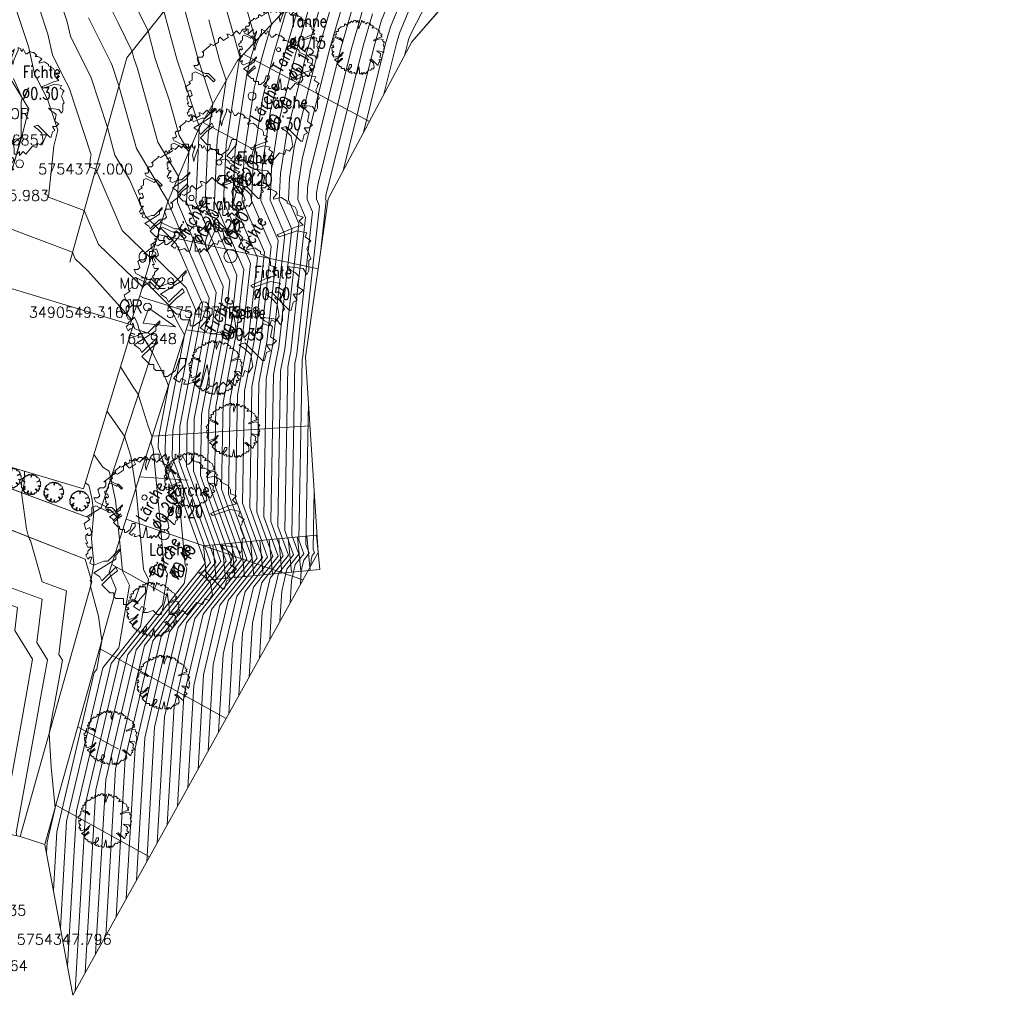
# Model space of a CAD drawing. Header units: metres. Extents: x 3490449 to 3490968, y 5754217 to 5754743.
# Tile 17 of 212: x 3490544 to 3490582, y 5754345 to 5754382. Entities that reach past the tile are written whole.
import ezdxf
from ezdxf.enums import TextEntityAlignment as Align

# ---------------------------------------------------------------- set-up
doc = ezdxf.new("R2010")
doc.units = ezdxf.units.M
doc.header["$LTSCALE"] = 0.25
doc.linetypes.add('Kartierung-07$0$AUSGEZOGEN', pattern=[0])
for name, color, linetype, lineweight, true_color in [('Kartierung-07$0$$BOESCHUNG', 7, 'Continuous', 18, 0x82563a), ('Kartierung-07$0$$BRUCH', 7, 'Continuous', 18, 0x82563a), ('Kartierung-07$0$$HOEHEN_Haupt', 7, 'Continuous', 18, 0x82563a), ('Kartierung-07$0$$HOEHEN_Mittel', 7, 'Continuous', 18, 0x82563a), ('Kartierung-07$0$$P_INF_FL', 7, 'Kartierung-07$0$AUSGEZOGEN', 18, 0x82563a), ('Kartierung-07$0$$P_INF_H', 7, 'Kartierung-07$0$AUSGEZOGEN', 18, 0x82563a), ('Kartierung-07$0$$P_INF_NR', 7, 'Kartierung-07$0$AUSGEZOGEN', 18, 0x82563a), ('Kartierung-07$0$$P_INF_X', 7, 'Kartierung-07$0$AUSGEZOGEN', 18, 0x82563a), ('Kartierung-07$0$$PKT_OR', 7, 'Continuous', 18, 0x82563a), ('Kartierung-07$0$B_Bau', 7, 'Continuous', 18, 0x82563a), ('Kartierung-07$0$B_Baum', 7, 'Continuous', 18, 0x82563a), ('Kartierung-07$0$B_Befestigt', 7, 'Continuous', 18, 0x82563a), ('Kartierung-07$0$B_Boeschung_UK', 7, 'Continuous', 18, 0x82563a), ('Kartierung-07$0$B_Gelaendeknick', 7, 'Continuous', 18, 0x82563a), ('Kartierung-07$0$B_Hecke', 7, 'Continuous', 18, 0x82563a), ('Kartierung-07$0$B_Schrift_Baum', 7, 'Continuous', 18, 0x82563a), ('Kartierung-07$0$B_Schrift_Baum_60Grad', 7, 'Continuous', 18, 0x82563a), ('Kartierung-07$0$B_Zufahrt_Zugang', 7, 'Continuous', 18, 0x82563a), ('Kartierung-07$0$Hilfe_DGM', 7, 'Continuous', 18, 0x82563a), ('Kartierung-07$0$SYM_OR', 7, 'Kartierung-07$0$AUSGEZOGEN', 18, 0x82563a)]:
    doc.layers.add(name, color=color, linetype=linetype, lineweight=lineweight, true_color=true_color)
doc.styles.add('Kartierung-07$0$STANDARD', font='romans.shx', dxfattribs={"width": 0.8})

# ---------------------------------------------------------------- blocks, each defined once
blk = doc.blocks.new('Kartierung-07$0$PKT_OR')
at = {"layer": 'Kartierung-07$0$SYM_OR'}
blk.add_circle((0, 0), 0.15, dxfattribs=at)
at = {"layer": 'Kartierung-07$0$$P_INF_FL', "style": 'Kartierung-07$0$STANDARD'}
blk.add_attdef('CODE', text='', height=0.8, dxfattribs=at).set_placement((0, 1.7), align=Align.CENTER)
at = {"layer": 'Kartierung-07$0$$P_INF_H', "style": 'Kartierung-07$0$STANDARD'}
blk.add_attdef('H', text='', height=0.8, dxfattribs=at).set_placement((0, -1.4), align=Align.CENTER)
at = {"layer": 'Kartierung-07$0$$P_INF_NR', "style": 'Kartierung-07$0$STANDARD'}
blk.add_attdef('NR', text='', height=0.8, dxfattribs=at).set_placement((0, 0.7), align=Align.CENTER)
at = {"layer": 'Kartierung-07$0$$P_INF_X', "style": 'Kartierung-07$0$STANDARD'}
blk.add_attdef('X', text='', height=0.8, dxfattribs=at).set_placement((-0.9, -0.4), align=Align.RIGHT)
blk.add_attdef('Y', (0.7, -0.4), '', height=0.8, dxfattribs=at)
at = {"layer": 'Kartierung-07$0$SYM_OR', "style": 'Kartierung-07$0$STANDARD'}
blk.add_text('OR', height=0.5, dxfattribs=at).set_placement((-1.096, -0.233))
blk = doc.blocks.new('Kartierung-07$0$Hecke')
at = {"layer": 'Kartierung-07$0$B_Hecke'}
blk.add_lwpolyline([(-0.447, -0.197), (-0.472, -0.185), (-0.46, -0.147), (-0.472, -0.147), (-0.485, -0.16), (-0.497, -0.135), (-0.485, -0.122), (-0.485, -0.11), (-0.46, -0.085), (-0.485, -0.085), (-0.497, -0.06), (-0.485, -0.06), (-0.497, -0.035), (-0.497, -0.01), (-0.485, 0.003), (-0.485, -0.01), (-0.472, -0.01), (-0.46, 0.003), (-0.472, 0.04), (-0.497, 0.028), (-0.51, 0.065), (-0.472, 0.09), (-0.485, 0.103), (-0.46, 0.115), (-0.46, 0.14), (-0.46, 0.165), (-0.435, 0.178), (-0.36, 0.14), (-0.347, 0.153), (-0.297, 0.103), (-0.285, 0.115), (-0.335, 0.165), (-0.36, 0.165), (-0.435, 0.203), (-0.447, 0.228), (-0.422, 0.228), (-0.41, 0.24), (-0.422, 0.278), (-0.41, 0.29), (-0.385, 0.29), (-0.372, 0.303), (-0.372, 0.328), (-0.385, 0.328), (-0.322, 0.378), (-0.322, 0.39), (-0.297, 0.378), (-0.26, 0.403), (-0.26, 0.428), (-0.247, 0.44), (-0.222, 0.415), (-0.185, 0.44), (-0.197, 0.465), (-0.185, 0.465), (-0.16, 0.453), (-0.135, 0.478), (-0.122, 0.49), (-0.097, 0.465), (-0.085, 0.49), (-0.072, 0.503), (-0.035, 0.503), (-0.035, 0.465), (-0.022, 0.478), (0.003, 0.503), (0.003, 0.478), (0.015, 0.465), (0.028, 0.49), (0.028, 0.478), (0.003, 0.403), (0.015, 0.34), (0.028, 0.39), (0.065, 0.478), (0.065, 0.503), (0.09, 0.49), (0.09, 0.478), (0.103, 0.465), (0.115, 0.49), (0.128, 0.465), (0.14, 0.44), (0.153, 0.44), (0.178, 0.465), (0.203, 0.453), (0.215, 0.453), (0.24, 0.428), (0.228, 0.415), (0.253, 0.415), (0.278, 0.403), (0.29, 0.39), (0.265, 0.365), (0.265, 0.353), (0.315, 0.365), (0.353, 0.34), (0.353, 0.328), (0.403, 0.303), (0.415, 0.278), (0.415, 0.253), (0.453, 0.24), (0.428, 0.215), (0.453, 0.19), (0.403, 0.178), (0.29, 0.128), (0.303, 0.115), (0.415, 0.153), (0.478, 0.14), (0.465, 0.115), (0.503, 0.09), (0.49, 0.078), (0.49, 0.065), (0.478, 0.04), (0.503, -0.022), (0.49, -0.035), (0.49, -0.097), (0.478, -0.122), (0.453, -0.085), (0.353, -0.072), (0.378, -0.097), (0.403, -0.11), (0.428, -0.135), (0.415, -0.197), (0.453, -0.222), (0.428, -0.247), (0.39, -0.247), (0.415, -0.285), (0.39, -0.297), (0.378, -0.347), (0.365, -0.347), (0.253, -0.235), (0.215, -0.247), (0.253, -0.272), (0.29, -0.31), (0.303, -0.385), (0.278, -0.422), (0.253, -0.41), (0.24, -0.447), (0.203, -0.435), (0.14, -0.51), (0.115, -0.485), (0.078, -0.522), (0.078, -0.485), (0.053, -0.51), (0.028, -0.51), (0.028, -0.46), (0.015, -0.372), (-0.022, -0.51), (-0.047, -0.51), (-0.072, -0.485), (-0.11, -0.497), (-0.135, -0.497), (-0.122, -0.472), (-0.147, -0.46), (-0.16, -0.485), (-0.197, -0.46), (-0.122, -0.372), (-0.122, -0.335), (-0.16, -0.335), (-0.185, -0.41), (-0.235, -0.447), (-0.26, -0.447), (-0.26, -0.41), (-0.31, -0.41), (-0.322, -0.397), (-0.322, -0.372), (-0.347, -0.372), (-0.397, -0.322), (-0.347, -0.272), (-0.297, -0.235), (-0.31, -0.21), (-0.397, -0.297), (-0.41, -0.272), (-0.447, -0.247), (-0.31, -0.16), (-0.31, -0.135), (-0.285, -0.11), (-0.285, -0.097), (-0.36, -0.172), (-0.385, -0.172), (-0.447, -0.197)], dxfattribs=at)
blk = doc.blocks.new('Kartierung-07$0$Zugang')
at = {"layer": 'Kartierung-07$0$B_Zufahrt_Zugang'}
for p, q in [((-0.3, -1.2), (0, 0)), ((0, 0), (0.3, -1.2)), ((-0.3, -1.2), (0.3, -1.2))]:
    blk.add_line(p, q, dxfattribs=at)
blk = doc.blocks.new('Kartierung-07$0$B_Baum')
at = {"layer": 'Kartierung-07$0$B_Baum'}
blk.add_lwpolyline([(-0.4417, -0.1918), (-0.4667, -0.1793), (-0.4542, -0.1418), (-0.4667, -0.1418), (-0.4792, -0.1543), (-0.4917, -0.1293), (-0.4792, -0.1168), (-0.4792, -0.1043), (-0.4542, -0.0793), (-0.4792, -0.0793), (-0.4917, -0.0543), (-0.4792, -0.0543), (-0.4917, -0.0293), (-0.4917, -0.0043), (-0.4792, 0.0082), (-0.4792, -0.0043), (-0.4667, -0.0043), (-0.4542, 0.0082), (-0.4667, 0.0457), (-0.4917, 0.0332), (-0.5042, 0.0707), (-0.4667, 0.0957), (-0.4792, 0.1082), (-0.4542, 0.1207), (-0.4542, 0.1457), (-0.4542, 0.1707), (-0.4292, 0.1832), (-0.3542, 0.1457), (-0.3417, 0.1582), (-0.2917, 0.1082), (-0.2792, 0.1207), (-0.3292, 0.1707), (-0.3542, 0.1707), (-0.4292, 0.2082), (-0.4417, 0.2332), (-0.4167, 0.2332), (-0.4042, 0.2457), (-0.4167, 0.2832), (-0.4042, 0.2957), (-0.3792, 0.2957), (-0.3667, 0.3082), (-0.3667, 0.3332), (-0.3792, 0.3332), (-0.3167, 0.3832), (-0.3167, 0.3957), (-0.2917, 0.3832), (-0.2542, 0.4082), (-0.2542, 0.4332), (-0.2417, 0.4457), (-0.2167, 0.4207), (-0.1792, 0.4457), (-0.1917, 0.4707), (-0.1792, 0.4707), (-0.1542, 0.4582), (-0.1292, 0.4832), (-0.1167, 0.4957), (-0.0917, 0.4707), (-0.0792, 0.4957), (-0.0667, 0.5082), (-0.0292, 0.5082), (-0.0292, 0.4707), (-0.0167, 0.4832), (0.0083, 0.5082), (0.0083, 0.4832), (0.0208, 0.4707), (0.0333, 0.4957), (0.0333, 0.4832), (0.0083, 0.4082), (0.0208, 0.3457), (0.0333, 0.3957), (0.0708, 0.4832), (0.0708, 0.5082), (0.0958, 0.4957), (0.0958, 0.4832), (0.1083, 0.4707), (0.1208, 0.4957), (0.1333, 0.4707), (0.1458, 0.4457), (0.1583, 0.4457), (0.1833, 0.4707), (0.2083, 0.4582), (0.2208, 0.4582), (0.2458, 0.4332), (0.2333, 0.4207), (0.2583, 0.4207), (0.2833, 0.4082), (0.2958, 0.3957), (0.2708, 0.3707), (0.2708, 0.3582), (0.3208, 0.3707), (0.3583, 0.3457), (0.3583, 0.3332), (0.4083, 0.3082), (0.4208, 0.2832), (0.4208, 0.2582), (0.4583, 0.2457), (0.4333, 0.2207), (0.4583, 0.1957), (0.4083, 0.1832), (0.2958, 0.1332), (0.3083, 0.1207), (0.4208, 0.1582), (0.4833, 0.1457), (0.4708, 0.1207), (0.5083, 0.0957), (0.4958, 0.0832), (0.4958, 0.0707), (0.4833, 0.0457), (0.5083, -0.0168), (0.4958, -0.0293), (0.4958, -0.0918), (0.4833, -0.1168), (0.4583, -0.0793), (0.3583, -0.0668), (0.3833, -0.0918), (0.4083, -0.1043), (0.4333, -0.1293), (0.4208, -0.1918), (0.4583, -0.2168), (0.4333, -0.2418), (0.3958, -0.2418), (0.4208, -0.2793), (0.3958, -0.2918), (0.3833, -0.3418), (0.3708, -0.3418), (0.2583, -0.2293), (0.2208, -0.2418), (0.2583, -0.2668), (0.2958, -0.3043), (0.3083, -0.3793), (0.2833, -0.4168), (0.2583, -0.4043), (0.2458, -0.4418), (0.2083, -0.4293), (0.1458, -0.5043), (0.1208, -0.4793), (0.0833, -0.5168), (0.0833, -0.4793), (0.0583, -0.5043), (0.0333, -0.5043), (0.0333, -0.4543), (0.0208, -0.3668), (-0.0167, -0.5043), (-0.0417, -0.5043), (-0.0667, -0.4793), (-0.1042, -0.4918), (-0.1292, -0.4918), (-0.1167, -0.4668), (-0.1417, -0.4543), (-0.1542, -0.4793), (-0.1917, -0.4543), (-0.1167, -0.3668), (-0.1167, -0.3293), (-0.1542, -0.3293), (-0.1792, -0.4043), (-0.2292, -0.4418), (-0.2542, -0.4418), (-0.2542, -0.4043), (-0.3042, -0.4043), (-0.3167, -0.3918), (-0.3167, -0.3668), (-0.3417, -0.3668), (-0.3917, -0.3168), (-0.3417, -0.2668), (-0.2917, -0.2293), (-0.3042, -0.2043), (-0.3917, -0.2918), (-0.4042, -0.2668), (-0.4417, -0.2418), (-0.3042, -0.1543), (-0.3042, -0.1293), (-0.2792, -0.1043), (-0.2792, -0.0918), (-0.3542, -0.1668), (-0.3792, -0.1668), (-0.4417, -0.1918)], dxfattribs=at)

msp = doc.modelspace()

# ---------------------------------------------------------------- linework, layer by layer
at = {"layer": 'Kartierung-07$0$$BOESCHUNG', "ltscale": 0.02}
for p, q in [((3490557.727, 5754378.604, 163.464), (3490552.949, 5754381.151, 166.013)), ((3490553.219, 5754377.608, 165.07), (3490551.401, 5754378.577, 166.013)), ((3490555.785, 5754373.022, 163.679), (3490549.718, 5754374.316, 165.801)), ((3490552.478, 5754370.463, 165.168), (3490550.785, 5754370.704, 165.9)), ((3490555.474, 5754367.061, 163.873), (3490549.508, 5754366.678, 166.172)), ((3490550.848, 5754364.998, 164.935), (3490549.017, 5754365.131, 165.568)), ((3490555.203, 5754361.221, 163.877), (3490548.507, 5754363.525, 165.498)), ((3490550.103, 5754360.615, 165.669), (3490547.961, 5754361.801, 166.502)), ((3490552.297, 5754355.971, 164.625), (3490547.501, 5754358.627, 166.404)), ((3490548.216, 5754354.802, 165.914), (3490546.673, 5754355.656, 166.451)), ((3490549.391, 5754350.722, 165.374), (3490545.844, 5754352.686, 166.498))]:
    msp.add_line(p, q, dxfattribs=at)
at = {"layer": 'Kartierung-07$0$$BRUCH', "ltscale": 0.02}
for p, q in [((3490559.332, 5754381.616), (3490564.746, 5754387.847)), ((3490552.915, 5754386.528), (3490548.53, 5754381.01)), ((3490552.728, 5754380.916), (3490555.79, 5754384.173)), ((3490542.713, 5754382.517), (3490544.818, 5754379.076)), ((3490559.332, 5754381.616), (3490556.162, 5754375.669)), ((3490548.53, 5754381.01), (3490546.367, 5754373.266)), ((3490551.239, 5754378.292), (3490552.728, 5754380.916)), ((3490544.818, 5754379.076), (3490544.556, 5754378.036)), ((3490550.078, 5754375.526), (3490551.239, 5754378.292)), ((3490542.974, 5754376.811), (3490544.556, 5754378.036)), ((3490544.556, 5754378.036), (3490543.385, 5754374.093)), ((3490549.026, 5754371.994), (3490550.078, 5754375.526)), ((3490556.162, 5754375.669), (3490555.307, 5754369.665)), ((3490548.664, 5754370.91), (3490549.026, 5754371.994)), ((3490549.026, 5754371.994), (3490549.166, 5754371.921)), ((3490549.166, 5754371.921), (3490550.988, 5754371.345)), ((3490547.867, 5754361.506), (3490550.988, 5754371.345)), ((3490548.778, 5754370.876), (3490548.836, 5754370.743)), ((3490548.836, 5754370.743), (3490549.69, 5754370.464)), ((3490549.69, 5754370.464), (3490547.556, 5754363.955)), ((3490555.307, 5754369.665), (3490555.782, 5754362.266)), ((3490547.004, 5754363.609), (3490543.632, 5754364.865)), ((3490547.556, 5754363.955), (3490547.004, 5754363.609)), ((3490542.951, 5754363.579), (3490546.958, 5754362.013)), ((3490555.782, 5754362.266), (3490546.485, 5754345.473)), ((3490546.958, 5754362.013), (3490547.207, 5754361.143)), ((3490548.128, 5754360.874), (3490547.867, 5754361.506)), ((3490547.207, 5754361.143), (3490544.488, 5754351.495)), ((3490545.426, 5754351.187), (3490548.128, 5754360.874))]:
    msp.add_line(p, q, dxfattribs=at)
at = {"layer": 'Kartierung-07$0$$HOEHEN_Haupt', "ltscale": 0.02}
for points in [[(3490562.126, 5754387.393), (3490559.333, 5754382.007), (3490559.249, 5754381.801), (3490559.209, 5754381.705), (3490559.179, 5754381.6), (3490559.053, 5754381.093)], [(3490552.784, 5754356.851), (3490552.921, 5754359.205), (3490553.331, 5754360.951), (3490554.263, 5754362.122), (3490553.723, 5754363.614), (3490553.814, 5754368.843), (3490553.931, 5754369.453), (3490554.065, 5754370.148), (3490554.527, 5754374.302), (3490553.96, 5754375.617), (3490554.014, 5754376.813), (3490554.278, 5754378.547), (3490554.924, 5754381.149), (3490555.8, 5754384.166)], [(3490552.02, 5754383.872), (3490552.824, 5754381.018), (3490552.796, 5754380.923), (3490552.776, 5754380.843), (3490552.301, 5754377.726), (3490552.203, 5754375.576), (3490553.223, 5754373.213), (3490552.931, 5754370.589), (3490552.676, 5754369.259), (3490552.452, 5754368.092), (3490552.389, 5754364.487), (3490553.279, 5754362.029), (3490551.744, 5754360.1), (3490551.067, 5754357.222), (3490550.842, 5754353.343)], [(3490548.901, 5754349.836), (3490549.214, 5754355.24), (3490550.156, 5754359.248), (3490552.295, 5754361.936), (3490551.056, 5754365.36), (3490551.09, 5754367.342), (3490551.421, 5754369.065), (3490551.797, 5754371.03), (3490551.919, 5754372.123), (3490550.447, 5754375.535), (3490550.491, 5754376.511), (3490549.702, 5754377.824), (3490548.931, 5754380.608), (3490548.798, 5754381.004), (3490548.73, 5754381.262), (3490548.206, 5754382.342), (3490547.756, 5754383.242)], [(3490554.726, 5754360.358), (3490554.774, 5754361.187), (3490554.918, 5754361.803), (3490555.247, 5754362.215), (3490555.057, 5754362.741), (3490555.176, 5754369.593), (3490555.186, 5754369.646), (3490555.198, 5754369.707), (3490555.831, 5754375.392), (3490555.716, 5754375.659), (3490555.727, 5754375.901), (3490555.78, 5754376.252), (3490557.051, 5754381.374), (3490557.505, 5754382.935)], [(3490544.234, 5754380.238), (3490544.525, 5754379.579), (3490544.565, 5754379.49), (3490544.53, 5754379.352), (3490544.523, 5754378.01), (3490544.274, 5754377.087)], [(3490544.02, 5754374.569), (3490546.473, 5754373.645), (3490546.58, 5754373.395), (3490547.053, 5754372.938), (3490548.721, 5754371.082), (3490548.791, 5754371.146), (3490548.828, 5754371.178), (3490548.951, 5754370.907), (3490549, 5754370.69), (3490549.491, 5754369.858), (3490550.009, 5754368.847), (3490550.108, 5754368.57), (3490549.728, 5754366.591), (3490549.722, 5754366.233), (3490550.537, 5754363.983), (3490550.652, 5754362.753), (3490550.742, 5754361.787), (3490550.804, 5754361.657), (3490550.706, 5754361.083), (3490548.569, 5754358.396), (3490547.361, 5754353.257), (3490546.959, 5754346.329)], [(3490548.767, 5754370.842), (3490548.814, 5754370.793), (3490548.765, 5754370.964), (3490548.717, 5754370.894)], [(3490544.655, 5754365.345), (3490544.645, 5754364.856), (3490544.545, 5754364.525), (3490544.724, 5754363.157), (3490544.807, 5754362.854), (3490544.849, 5754362.772), (3490544.876, 5754362.721), (3490545.329, 5754361.146), (3490546.251, 5754360.814), (3490545.954, 5754358.39), (3490546.088, 5754358.174), (3490545.763, 5754356.369), (3490545.745, 5754356.267), (3490545.588, 5754355.399), (3490545.667, 5754354.12), (3490545.815, 5754352.58), (3490545.508, 5754351.274), (3490545.484, 5754350.873)], [(3490544.645, 5754364.856), (3490544.645, 5754364.856)]]:
    msp.add_lwpolyline(points, dxfattribs=at)
at = {"layer": 'Kartierung-07$0$$HOEHEN_Mittel', "ltscale": 0.02}
for points in [[(3490552.778, 5754383.933), (3490553.42, 5754381.652), (3490553.222, 5754380.968), (3490553.077, 5754380.383), (3490552.644, 5754377.544), (3490552.554, 5754375.584), (3490553.484, 5754373.431), (3490553.158, 5754370.501), (3490552.927, 5754369.298), (3490552.725, 5754368.242), (3490552.656, 5754364.312), (3490553.476, 5754362.048), (3490552.061, 5754360.27), (3490551.438, 5754357.619), (3490551.231, 5754354.045)], [(3490553.537, 5754383.993), (3490554.017, 5754382.287), (3490553.647, 5754381.013), (3490553.377, 5754379.924), (3490552.986, 5754377.361), (3490552.906, 5754375.592), (3490553.745, 5754373.649), (3490553.384, 5754370.413), (3490553.178, 5754369.336), (3490552.997, 5754368.392), (3490552.923, 5754364.138), (3490553.672, 5754362.066), (3490552.379, 5754360.44), (3490551.809, 5754358.015), (3490551.619, 5754354.746)], [(3490553.172, 5754357.552), (3490553.291, 5754359.601), (3490553.649, 5754361.121), (3490554.46, 5754362.141), (3490553.99, 5754363.439), (3490554.087, 5754368.993), (3490554.182, 5754369.491), (3490554.291, 5754370.06), (3490554.788, 5754374.52), (3490554.311, 5754375.625), (3490554.357, 5754376.631), (3490554.579, 5754378.088), (3490555.349, 5754381.194), (3490556.141, 5754383.92)], [(3490548.613, 5754383.513), (3490549.336, 5754382.024), (3490549.61, 5754380.986), (3490550.146, 5754379.389), (3490550.511, 5754378.07), (3490550.885, 5754377.448), (3490550.798, 5754375.543), (3490552.18, 5754372.341), (3490552.024, 5754370.942), (3490551.672, 5754369.104), (3490551.363, 5754367.492), (3490551.323, 5754365.185), (3490552.492, 5754361.955), (3490550.474, 5754359.418), (3490549.585, 5754355.636), (3490549.289, 5754350.538)], [(3490550.547, 5754383.548), (3490551.234, 5754380.949), (3490551.796, 5754379.274), (3490551.616, 5754378.091), (3490551.501, 5754375.559), (3490552.701, 5754372.777), (3490552.478, 5754370.766), (3490552.174, 5754369.181), (3490551.908, 5754367.792), (3490551.856, 5754364.836), (3490552.885, 5754361.992), (3490551.109, 5754359.759), (3490550.326, 5754356.429), (3490550.066, 5754351.94)], [(3490555.211, 5754383.557), (3490554.498, 5754381.104), (3490553.978, 5754379.006), (3490553.671, 5754376.996), (3490553.608, 5754375.609), (3490554.266, 5754374.085), (3490553.838, 5754370.236), (3490553.68, 5754369.414), (3490553.542, 5754368.692), (3490553.456, 5754363.788), (3490554.066, 5754362.104), (3490553.014, 5754360.781), (3490552.55, 5754358.808), (3490552.396, 5754356.149)], [(3490553.561, 5754358.254), (3490553.662, 5754359.998), (3490553.966, 5754361.292), (3490554.656, 5754362.16), (3490554.256, 5754363.265), (3490554.359, 5754369.143), (3490554.433, 5754369.53), (3490554.518, 5754369.972), (3490555.048, 5754374.738), (3490554.662, 5754375.634), (3490554.699, 5754376.448), (3490554.879, 5754377.629), (3490555.775, 5754381.239), (3490556.482, 5754383.673)], [(3490553.949, 5754358.955), (3490554.033, 5754360.394), (3490554.284, 5754361.462), (3490554.853, 5754362.178), (3490554.523, 5754363.09), (3490554.631, 5754369.293), (3490554.684, 5754369.569), (3490554.745, 5754369.884), (3490555.309, 5754374.956), (3490555.013, 5754375.642), (3490555.042, 5754376.266), (3490555.18, 5754377.17), (3490556.2, 5754381.284), (3490556.823, 5754383.427)], [(3490548.124, 5754348.433), (3490548.473, 5754354.446), (3490549.522, 5754358.907), (3490551.901, 5754361.899), (3490550.522, 5754365.709), (3490550.546, 5754367.042), (3490550.919, 5754368.988), (3490551.344, 5754371.207), (3490551.397, 5754371.687), (3490550.421, 5754373.95), (3490549.828, 5754374.539), (3490549.771, 5754374.497), (3490549.237, 5754375.014), (3490548.638, 5754376.409), (3490548.084, 5754377.331), (3490547.794, 5754378.376), (3490547.165, 5754380.299), (3490547.015, 5754380.589), (3490546.393, 5754381.834), (3490546.272, 5754382.379), (3490546.032, 5754383.098)], [(3490557.164, 5754383.181), (3490556.626, 5754381.329), (3490555.48, 5754376.711), (3490555.384, 5754376.083), (3490555.365, 5754375.65), (3490555.57, 5754375.174), (3490554.971, 5754369.796), (3490554.935, 5754369.608), (3490554.904, 5754369.443), (3490554.79, 5754362.915), (3490555.05, 5754362.197), (3490554.601, 5754361.632), (3490554.403, 5754360.791), (3490554.337, 5754359.657)], [(3490558.557, 5754383.344), (3490558.187, 5754382.443), (3490557.902, 5754381.464), (3490556.728, 5754376.73)], [(3490559.338, 5754383.092), (3490559.018, 5754382.315), (3490558.868, 5754381.951), (3490558.753, 5754381.555), (3490558.278, 5754379.639)], [(3490547.347, 5754347.03), (3490547.731, 5754353.653), (3490548.887, 5754358.567), (3490551.508, 5754361.862), (3490549.989, 5754366.058), (3490550.001, 5754366.741), (3490550.417, 5754368.91), (3490550.723, 5754370.511), (3490550.456, 5754370.984), (3490550.163, 5754371.606), (3490549.303, 5754372.461), (3490549.126, 5754372.33), (3490547.465, 5754373.935), (3490546.913, 5754375.222), (3490545.568, 5754375.729), (3490545.763, 5754377.661), (3490545.916, 5754378.267), (3490545.529, 5754379.447), (3490545.2, 5754380.086), (3490545.03, 5754380.425), (3490544.802, 5754381.451), (3490544.352, 5754382.804)], [(3490547.735, 5754347.732), (3490548.102, 5754354.05), (3490549.204, 5754358.737), (3490551.705, 5754361.88), (3490550.256, 5754365.883), (3490550.273, 5754366.892), (3490550.668, 5754368.949), (3490551.117, 5754371.295), (3490551.137, 5754371.469), (3490550.782, 5754372.291), (3490549.565, 5754373.5), (3490549.449, 5754373.413), (3490548.351, 5754374.474), (3490547.354, 5754376.799), (3490547.116, 5754376.889), (3490547.15, 5754377.231), (3490547.177, 5754377.338), (3490546.347, 5754379.873), (3490546.107, 5754380.338), (3490545.712, 5754381.129), (3490545.537, 5754381.915), (3490545.192, 5754382.951)], [(3490549.941, 5754382.786), (3490550.422, 5754380.968), (3490551.29, 5754378.381), (3490551.273, 5754378.274), (3490551.149, 5754375.551), (3490552.441, 5754372.559), (3490552.251, 5754370.854), (3490551.923, 5754369.143), (3490551.635, 5754367.642), (3490551.589, 5754365.01), (3490552.689, 5754361.973), (3490550.791, 5754359.589), (3490549.955, 5754356.033), (3490549.677, 5754351.239)], [(3490554.614, 5754382.922), (3490554.073, 5754381.059), (3490553.677, 5754379.465), (3490553.329, 5754377.179), (3490553.257, 5754375.601), (3490554.005, 5754373.867), (3490553.611, 5754370.325), (3490553.429, 5754369.375), (3490553.27, 5754368.542), (3490553.19, 5754363.963), (3490553.869, 5754362.085), (3490552.696, 5754360.61), (3490552.179, 5754358.412), (3490552.007, 5754355.448)], [(3490557.846, 5754382.689), (3490557.477, 5754381.419), (3490556.081, 5754375.793), (3490556.07, 5754375.718), (3490556.067, 5754375.667), (3490556.092, 5754375.61), (3490555.87, 5754373.617)], [(3490558.788, 5754382.83), (3490558.527, 5754382.197), (3490558.328, 5754381.51), (3490557.503, 5754378.184)], [(3490548.512, 5754349.135), (3490548.843, 5754354.843), (3490549.839, 5754359.078), (3490552.098, 5754361.918), (3490550.789, 5754365.534), (3490550.818, 5754367.192), (3490551.17, 5754369.026), (3490551.571, 5754371.118), (3490551.658, 5754371.905), (3490550.096, 5754375.526), (3490550.098, 5754375.573), (3490548.893, 5754377.578), (3490548.235, 5754379.953), (3490547.982, 5754380.725), (3490547.922, 5754380.841), (3490547.075, 5754382.538)], [(3490551.641, 5754382.462), (3490552.046, 5754380.931), (3490552.303, 5754380.166), (3490551.958, 5754377.909), (3490551.852, 5754375.568), (3490552.962, 5754372.995), (3490552.704, 5754370.677), (3490552.425, 5754369.22), (3490552.18, 5754367.942), (3490552.123, 5754364.661), (3490553.082, 5754362.011), (3490551.426, 5754359.929), (3490550.697, 5754356.826), (3490550.454, 5754352.642)], [(3490548.296, 5754369.298), (3490548.79, 5754368.517), (3490548.968, 5754368.262), (3490549.342, 5754367.048), (3490549.492, 5754366.629), (3490549.456, 5754366.441), (3490549.456, 5754366.407), (3490549.533, 5754366.193), (3490549.768, 5754363.681), (3490549.952, 5754361.71), (3490550.079, 5754361.445), (3490549.879, 5754360.272), (3490548.252, 5754358.226), (3490546.99, 5754352.86), (3490546.57, 5754345.627)], [(3490555.114, 5754361.059), (3490555.144, 5754361.584), (3490555.236, 5754361.973), (3490555.444, 5754362.234), (3490555.323, 5754362.566), (3490555.417, 5754367.947)], [(3490547.782, 5754367.613), (3490547.934, 5754367.397), (3490548.445, 5754366.667), (3490548.679, 5754365.909), (3490548.877, 5754364.689), (3490548.884, 5754364.61), (3490549.162, 5754361.633), (3490549.354, 5754361.233), (3490549.052, 5754359.461), (3490547.934, 5754358.056), (3490546.619, 5754352.464), (3490546.278, 5754346.587)], [(3490546.014, 5754348.016), (3490546.249, 5754352.067), (3490547.617, 5754357.885), (3490548.225, 5754358.65), (3490548.628, 5754361.02), (3490548.372, 5754361.555), (3490548.261, 5754362.748), (3490548.102, 5754364.24), (3490547.922, 5754365.072), (3490547.861, 5754365.345), (3490547.628, 5754365.491), (3490547.284, 5754365.982)], [(3490546.956, 5754364.908), (3490547.098, 5754364.819), (3490547.208, 5754364.326), (3490547.28, 5754363.782), (3490547.197, 5754362.79), (3490547.283, 5754361.832), (3490547.175, 5754361.256), (3490547.138, 5754361.194), (3490547.152, 5754361.143), (3490547.179, 5754361.133), (3490547.16, 5754360.976), (3490547.458, 5754359.842), (3490547.581, 5754358.911), (3490547.398, 5754357.839), (3490547.299, 5754357.715), (3490545.878, 5754351.671), (3490545.749, 5754349.444)], [(3490555.502, 5754361.761), (3490555.515, 5754361.98), (3490555.553, 5754362.143), (3490555.64, 5754362.253), (3490555.59, 5754362.392), (3490555.629, 5754364.644)], [(3490543.922, 5754351.613), (3490543.866, 5754352.123), (3490544.498, 5754355.631), (3490544.736, 5754356.976), (3490544.96, 5754358.221), (3490544.288, 5754359.309), (3490544.394, 5754360.174), (3490543.278, 5754360.577), (3490543.193, 5754360.995), (3490543.172, 5754361.205), (3490543.05, 5754362.256), (3490543.025, 5754362.501), (3490542.906, 5754363.54), (3490540.974, 5754364.067), (3490540.675, 5754364.145), (3490540.675, 5754364.146), (3490540.675, 5754364.146)], [(3490544.357, 5754351.522), (3490544.344, 5754351.64), (3490545.122, 5754355.949), (3490545.249, 5754356.672), (3490545.524, 5754358.197), (3490545.121, 5754358.849), (3490545.322, 5754360.494), (3490543.505, 5754361.149), (3490543.442, 5754361.367), (3490543.124, 5754361.977), (3490543.08, 5754362.357), (3490543.078, 5754362.374), (3490542.94, 5754363.57), (3490540.719, 5754364.176), (3490540.687, 5754364.184), (3490540.686, 5754364.185), (3490540.686, 5754364.185)]]:
    msp.add_lwpolyline(points, dxfattribs=at)
at = {"layer": 'Kartierung-07$0$B_Bau', "ltscale": 0.02}
for points in [[(3490542.974, 5754376.811), (3490544.556, 5754378.036)], [(3490551.439, 5754362.508), (3490555.721, 5754362.913)], [(3490555.003, 5754362.845), (3490555.125, 5754361.551)], [(3490555.359, 5754362.879), (3490555.482, 5754361.585)], [(3490555.721, 5754362.913), (3490555.843, 5754361.619)], [(3490551.439, 5754362.508), (3490551.561, 5754361.214)], [(3490551.795, 5754362.542), (3490551.918, 5754361.248)], [(3490552.152, 5754362.576), (3490552.274, 5754361.281)], [(3490552.508, 5754362.609), (3490552.63, 5754361.315)], [(3490552.864, 5754362.643), (3490552.987, 5754361.349)], [(3490553.221, 5754362.677), (3490553.343, 5754361.382)], [(3490553.577, 5754362.71), (3490553.7, 5754361.416)], [(3490553.934, 5754362.744), (3490554.056, 5754361.45)], [(3490554.29, 5754362.778), (3490554.412, 5754361.484)], [(3490554.646, 5754362.812), (3490554.769, 5754361.517)], [(3490551.561, 5754361.214), (3490555.843, 5754361.619)]]:
    msp.add_lwpolyline(points, dxfattribs=at)
at = {"layer": 'Kartierung-07$0$B_Baum'}
for centre, radius in [((3490554.283, 5754381.327, 164.727), 0.075), ((3490553.278, 5754379.565, 164.989), 0.15), ((3490552.033, 5754377.052, 165.268), 0.1), ((3490550.984, 5754375.705, 165.517), 0.1), ((3490552.462, 5754373.502, 164.977), 0.25), ((3490551.455, 5754371.589, 165.928), 0.175), ((3490549.201, 5754364.344, 166.278), 0.1), ((3490549.935, 5754362.937, 166.174), 0.2)]:
    msp.add_circle(centre, radius, dxfattribs=at)
at = {"layer": 'Kartierung-07$0$B_Befestigt', "ltscale": 0.02}
for points, elevation in [([(3490559.093, 5754390.965), (3490556.838, 5754390.43), (3490554.154, 5754390.359), (3490550.691, 5754391.398), (3490542.713, 5754382.517), (3490544.818, 5754379.076), (3490544.556, 5754378.036), (3490543.385, 5754374.093)], 163.852), ([(3490548.664, 5754370.91), (3490549.026, 5754371.994), (3490550.078, 5754375.526), (3490551.239, 5754378.292), (3490552.728, 5754380.916), (3490555.79, 5754384.173), (3490559.352, 5754386.912)], 166.013), ([(3490542.918, 5754372.642), (3490548.664, 5754370.91), (3490548.778, 5754370.876)], 163.852), ([(3490549.166, 5754371.921), (3490550.988, 5754371.345)], 165.952), ([(3490547.556, 5754363.955), (3490547.004, 5754363.609), (3490543.632, 5754364.865)], 166.37), ([(3490546.958, 5754362.013), (3490547.207, 5754361.143), (3490544.488, 5754351.495)], 166.42), ([(3490545.426, 5754351.187), (3490548.128, 5754360.874), (3490547.867, 5754361.506)], 166.522)]:
    msp.add_lwpolyline(points, dxfattribs=dict(at, elevation=elevation))
for points in [[(3490549.026, 5754371.994), (3490549.166, 5754371.921)], [(3490547.867, 5754361.506), (3490550.988, 5754371.345)], [(3490548.778, 5754370.876), (3490548.836, 5754370.743), (3490549.69, 5754370.464), (3490547.556, 5754363.955)], [(3490542.951, 5754363.579), (3490546.958, 5754362.013)]]:
    msp.add_lwpolyline(points, dxfattribs=at)
at = {"layer": 'Kartierung-07$0$B_Boeschung_UK', "ltscale": 0.02}
for points in [[(3490559.332, 5754381.616), (3490564.746, 5754387.847), (3490568.853, 5754392.077)], [(3490555.307, 5754369.665), (3490555.782, 5754362.266)]]:
    msp.add_lwpolyline(points, dxfattribs=at)
for points, elevation in [([(3490559.332, 5754381.616), (3490556.162, 5754375.669), (3490555.307, 5754369.665)], 163.464), ([(3490555.782, 5754362.266), (3490546.485, 5754345.473)], 163.728)]:
    msp.add_lwpolyline(points, dxfattribs=dict(at, elevation=elevation))
at = {"layer": 'Kartierung-07$0$B_Gelaendeknick', "ltscale": 0.02}
msp.add_lwpolyline([(3490562.105, 5754390.502), (3490559.066, 5754388.926), (3490552.915, 5754386.528), (3490548.53, 5754381.01), (3490546.367, 5754373.266)], dxfattribs=at)
at = {"layer": 'Kartierung-07$0$Hilfe_DGM', "ltscale": 0.02}
for points in [[(3490625.38, 5754410.516), (3490619.107, 5754410.985), (3490600.736, 5754406.776), (3490597.364, 5754401.207), (3490593.789, 5754399.204), (3490588.094, 5754396.957), (3490584.648, 5754397.712), (3490582.65, 5754396.696), (3490582.033, 5754395.652), (3490580.33, 5754392.768), (3490577.161, 5754391.465), (3490571.751, 5754388.29), (3490571.631, 5754388.294), (3490569.623, 5754390.377), (3490564.746, 5754387.847), (3490559.332, 5754381.616), (3490556.162, 5754375.669), (3490555.307, 5754369.665), (3490555.782, 5754362.266), (3490546.485, 5754345.473), (3490545.426, 5754351.187), (3490544.488, 5754351.495), (3490541.66, 5754352.085)], [(3490543.85, 5754365.588), (3490546.884, 5754364.672), (3490548.778, 5754370.876), (3490548.664, 5754370.91), (3490542.918, 5754372.642)]]:
    msp.add_lwpolyline(points, dxfattribs=at)

# ---------------------------------------------------------------- block references
at = {"layer": 'Kartierung-07$0$$PKT_OR'}
ref = msp.add_blockref('Kartierung-07$0$PKT_OR', (3490544.471, 5754377, 165.983), dxfattribs=at)
ref.add_attrib('Y', '5754377.000', (3490545.171, 5754376.6, 165.983), dxfattribs={"layer": 'Kartierung-07$0$$P_INF_X', "height": 0.4, "style": 'Kartierung-07$0$STANDARD'})
ref.add_attrib('X', '3490544.471', dxfattribs={"layer": 'Kartierung-07$0$$P_INF_X', "height": 0.4, "style": 'Kartierung-07$0$STANDARD'}).set_placement((3490543.571, 5754376.6, 165.983), align=Align.RIGHT)
ref.add_attrib('H', '165.983', dxfattribs={"layer": 'Kartierung-07$0$$P_INF_H', "height": 0.4, "style": 'Kartierung-07$0$STANDARD'}).set_placement((3490544.471, 5754375.6, 165.983), align=Align.CENTER)
ref.add_attrib('CODE', 'OR', dxfattribs={"layer": 'Kartierung-07$0$$P_INF_FL', "height": 0.4, "style": 'Kartierung-07$0$STANDARD'}).set_placement((3490544.471, 5754378.7, 165.983), align=Align.CENTER)
ref.add_attrib('NR', 'M06857', dxfattribs={"layer": 'Kartierung-07$0$$P_INF_NR', "height": 0.4, "style": 'Kartierung-07$0$STANDARD'}).set_placement((3490544.471, 5754377.7, 165.983), align=Align.CENTER)
ref = msp.add_blockref('Kartierung-07$0$PKT_OR', (3490549.316, 5754371.569, 165.948), dxfattribs=at)
ref.add_attrib('Y', '5754371.569', (3490550.016, 5754371.169, 165.948), dxfattribs={"layer": 'Kartierung-07$0$$P_INF_X', "height": 0.4, "style": 'Kartierung-07$0$STANDARD'})
ref.add_attrib('X', '3490549.316', dxfattribs={"layer": 'Kartierung-07$0$$P_INF_X', "height": 0.4, "style": 'Kartierung-07$0$STANDARD'}).set_placement((3490548.416, 5754371.169, 165.948), align=Align.RIGHT)
ref.add_attrib('H', '165.948', dxfattribs={"layer": 'Kartierung-07$0$$P_INF_H', "height": 0.4, "style": 'Kartierung-07$0$STANDARD'}).set_placement((3490549.316, 5754370.169, 165.948), align=Align.CENTER)
ref.add_attrib('CODE', 'OR', dxfattribs={"layer": 'Kartierung-07$0$$P_INF_FL', "height": 0.4, "style": 'Kartierung-07$0$STANDARD'}).set_placement((3490549.316, 5754373.269, 165.948), align=Align.CENTER)
ref.add_attrib('NR', 'M07029', dxfattribs={"layer": 'Kartierung-07$0$$P_INF_NR', "height": 0.4, "style": 'Kartierung-07$0$STANDARD'}).set_placement((3490549.316, 5754372.269, 165.948), align=Align.CENTER)
ref = msp.add_blockref('Kartierung-07$0$PKT_OR', (3490543.659, 5754347.796, 166.664), dxfattribs=at)
ref.add_attrib('Y', '5754347.796', (3490544.359, 5754347.396, 166.664), dxfattribs={"layer": 'Kartierung-07$0$$P_INF_X', "height": 0.4, "style": 'Kartierung-07$0$STANDARD'})
ref.add_attrib('X', '3490543.659', dxfattribs={"layer": 'Kartierung-07$0$$P_INF_X', "height": 0.4, "style": 'Kartierung-07$0$STANDARD'}).set_placement((3490542.759, 5754347.396, 166.664), align=Align.RIGHT)
ref.add_attrib('H', '166.664', dxfattribs={"layer": 'Kartierung-07$0$$P_INF_H', "height": 0.4, "style": 'Kartierung-07$0$STANDARD'}).set_placement((3490543.659, 5754346.396, 166.664), align=Align.CENTER)
ref.add_attrib('CODE', 'OR', dxfattribs={"layer": 'Kartierung-07$0$$P_INF_FL', "height": 0.4, "style": 'Kartierung-07$0$STANDARD'}).set_placement((3490543.659, 5754349.496, 166.664), align=Align.CENTER)
ref.add_attrib('NR', 'M07035', dxfattribs={"layer": 'Kartierung-07$0$$P_INF_NR', "height": 0.4, "style": 'Kartierung-07$0$STANDARD'}).set_placement((3490543.659, 5754348.496, 166.664), align=Align.CENTER)
at = {"layer": 'Kartierung-07$0$B_Baum'}
for p, xscale, yscale, zscale in [((3490554.283, 5754381.327, 320.875), 3, 3, 3), ((3490553.278, 5754379.565, 321.137), 5, 5, 5), ((3490544.126, 5754379.379, 322.288), 4, 4, 4), ((3490552.033, 5754377.052, 321.416), 4, 4, 4), ((3490550.984, 5754375.705, 321.665), 4, 4, 4), ((3490552.462, 5754373.502, 321.125), 6, 6, 6), ((3490551.455, 5754371.589, 322.076), 6, 6, 6), ((3490549.935, 5754362.937, 322.322), 6, 6, 6), ((3490549.201, 5754364.344, 322.426), 3, 3, 3)]:
    msp.add_blockref('Kartierung-07$0$B_Baum', p, dxfattribs=dict(at, xscale=xscale, yscale=yscale, zscale=zscale))
at = {"layer": 'Kartierung-07$0$B_Hecke', "ltscale": 0.02}
for p, xscale, yscale, zscale in [((3490557.299, 5754381.429), 2, 2, 2), ((3490551.901, 5754369.282), 2, 2, 2), ((3490552.564, 5754366.907), 2, 2, 2), ((3490550.962, 5754365.03), 2, 2, 2), ((3490544.158, 5754365.094), 0.75, 0.75, 0.75), ((3490544.898, 5754364.847), 0.75, 0.75, 0.75), ((3490545.765, 5754364.548), 0.75, 0.75, 0.75), ((3490546.745, 5754364.219), 0.75, 0.75, 0.75), ((3490549.526, 5754360.115), 2, 2, 2), ((3490549.913, 5754357.354), 2, 2, 2), ((3490547.924, 5754355.255), 2, 2, 2), ((3490547.703, 5754352.108), 2, 2, 2)]:
    msp.add_blockref('Kartierung-07$0$Hecke', p, dxfattribs=dict(at, xscale=xscale, yscale=yscale, zscale=zscale))
at = {"layer": 'Kartierung-07$0$B_Zufahrt_Zugang', "ltscale": 0.02, "rotation": 249.5979548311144}
msp.add_blockref('Kartierung-07$0$Zugang', (3490550.383, 5754370.821), dxfattribs=at)

# ---------------------------------------------------------------- texts
at = {"layer": 'Kartierung-07$0$B_Schrift_Baum', "char_height": 0.45, "attachment_point": 1, "style": 'Kartierung-07$0$STANDARD'}
for s, insert, width in [('Tanne', (3490554.716, 5754382.645, -229.319), 1.15575), ('%%C0.15', (3490554.686, 5754381.825, -0.25), 2.55674), ('Fichte', (3490544.589, 5754380.708, 0.872), 1.15575), ('%%C0.30', (3490544.559, 5754379.888, 229.941), 2.55674), ('Lärche', (3490553.785, 5754379.562, -229.057), 1.15575), ('%%C0.30', (3490553.755, 5754378.741, 0.012), 2.55674), ('Fichte', (3490552.702, 5754377.458), 1.15575), ('%%C0.20', (3490552.672, 5754376.637, 229.069), 2.55674), ('Fichte', (3490551.491, 5754375.702, -228.529), 1.15575), ('%%C0.20', (3490551.461, 5754374.881, 0.54), 2.55674), ('Fichte', (3490553.362, 5754373.12, -229.069), 1.15575), ('%%C0.50', (3490553.332, 5754372.3), 2.55674), ('Fichte', (3490552.362, 5754371.58), 1.15575), ('%%C0.35', (3490552.332, 5754370.76, 229.069), 2.55674), ('Lärche', (3490550.069, 5754364.864, -227.768), 1.15575), ('%%C0.20', (3490550.039, 5754364.044, 1.301), 2.55674), ('Lärche', (3490549.375, 5754362.611, -227.872), 1.15575), ('%%C0.40', (3490549.346, 5754361.791, 1.197), 2.55674)]:
    msp.add_mtext(s, dxfattribs=dict(at, insert=insert, width=width))
at = {"layer": 'Kartierung-07$0$B_Schrift_Baum_60Grad', "char_height": 0.45, "attachment_point": 1, "rotation": 60, "style": 'Kartierung-07$0$STANDARD'}
for s, insert, width in [('Tanne', (3490554.006, 5754380.65, -229.319), 1.15575), ('%%C0.15', (3490554.571, 5754380.353, -0.25), 2.55674), ('Lärche', (3490553.173, 5754378.772, -229.057), 1.15575), ('%%C0.30', (3490553.738, 5754378.404, 0.012), 2.55674), ('Fichte', (3490551.931, 5754376.242), 1.15575), ('%%C0.20', (3490552.488, 5754375.994, 229.069), 2.55674), ('Fichte', (3490550.509, 5754374.494, -228.529), 1.15575), ('%%C0.20', (3490550.988, 5754374.14, 0.54), 2.55674), ('%%C0.50', (3490552.1, 5754374.046), 2.55674), ('Fichte', (3490552.743, 5754373.81, -229.069), 1.15575), ('Fichte', (3490551.492, 5754370.822), 1.15575), ('%%C0.35', (3490552.001, 5754370.456, 229.069), 2.55674), ('Lärche', (3490548.838, 5754363.615, -227.768), 1.15575), ('%%C0.20', (3490549.417, 5754363.3, 1.301), 2.55674), ('Lärche', (3490549.399, 5754361.509, -227.872), 1.15575), ('%%C0.40', (3490550.091, 5754361.418, 1.197), 2.55674)]:
    msp.add_mtext(s, dxfattribs=dict(at, insert=insert, width=width))

doc.saveas('drawing.dxf')
